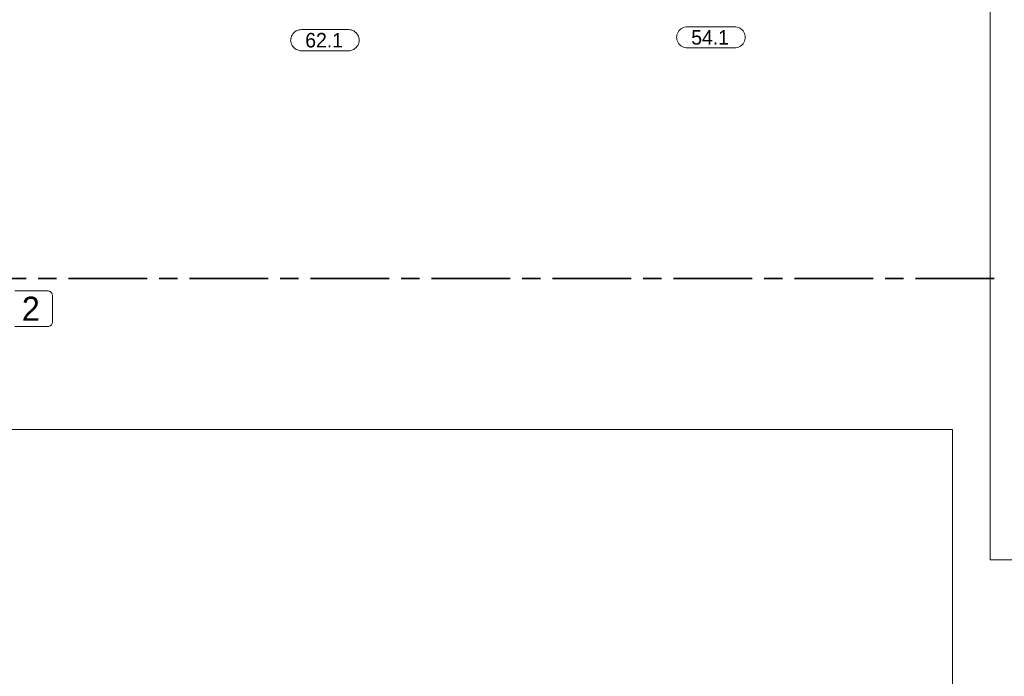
# Model space of a CAD drawing. Header units: millimetres. Extents: x 0 to 138, y 0 to 47.
# Tile 73 of 165: x 12.82 to 19.23, y 22.42 to 26.7. Entities that reach past the tile are written whole.
import ezdxf

# ---------------------------------------------------------------- set-up
doc = ezdxf.new("R2010")
doc.units = ezdxf.units.MM
doc.layers.add('PDF_Geomertry', color=7, linetype='Continuous')
doc.layers.add('PDF_Text', color=7, linetype='Continuous')
doc.styles.add('PDF Arial', font='txt')

msp = doc.modelspace()

# ---------------------------------------------------------------- linework, layer by layer
at = {"layer": 'PDF_Geomertry', "lineweight": 15}
for points in [[(43.1285, 22.4576), (43.1285, 23.1804), (19.139, 23.1804), (19.139, 27.7701), (19.1701, 27.7624), (19.1071, 27.7465), (19.1701, 27.7304), (19.1071, 27.7151), (19.1701, 27.6993), (19.1071, 27.6832), (19.139, 27.6757)], [(18.8938, 22.2063), (18.8938, 24.029), (3.7174, 24.029), (3.7174, 27.4618)]]:
    msp.add_lwpolyline(points, dxfattribs=at)
for points in [[(14.9626, 26.6318), (14.9724, 26.6313), (14.9812, 26.6299), (14.9896, 26.6271), (14.9979, 26.6229), (15.0057, 26.6174), (15.0126, 26.611), (15.0188, 26.604), (15.0238, 26.5965), (15.0279, 26.5882), (15.0312, 26.5799), (15.0326, 26.5707), (15.0335, 26.561), (15.0335, 26.5646), (15.0326, 26.5554), (15.0312, 26.5465), (15.0279, 26.5374), (15.0238, 26.529), (15.0188, 26.5215), (15.0126, 26.5146), (15.0057, 26.5082), (14.9979, 26.5035), (14.9896, 26.4993), (14.9812, 26.4965), (14.9724, 26.4943), (14.9626, 26.4938), (14.6576, 26.4938), (14.6488, 26.4943), (14.6396, 26.4965), (14.6307, 26.4993), (14.6224, 26.5035), (14.6146, 26.5082), (14.6076, 26.5146), (14.6015, 26.5215), (14.5965, 26.529), (14.5924, 26.5374), (14.5896, 26.5465), (14.5876, 26.5554), (14.5868, 26.5646), (14.5868, 26.561), (14.5876, 26.5707), (14.5896, 26.5799), (14.5924, 26.5882), (14.5965, 26.5965), (14.6015, 26.604), (14.6076, 26.611), (14.6146, 26.6174), (14.6224, 26.6229), (14.6307, 26.6271), (14.6396, 26.6299), (14.6488, 26.6313), (14.6576, 26.6318), (14.9626, 26.6318)], [(17.4743, 26.6507), (17.4835, 26.6507), (17.4924, 26.6485), (17.5015, 26.6457), (17.5099, 26.6415), (17.5174, 26.636), (17.5243, 26.6304), (17.5307, 26.6235), (17.5354, 26.616), (17.5396, 26.6076), (17.5424, 26.5985), (17.5446, 26.5896), (17.5451, 26.5804), (17.5451, 26.5832), (17.5446, 26.5743), (17.5424, 26.5651), (17.5396, 26.5563), (17.5354, 26.5479), (17.5307, 26.5401), (17.5243, 26.5332), (17.5174, 26.5271), (17.5099, 26.5221), (17.5015, 26.5179), (17.4924, 26.5151), (17.4835, 26.5132), (17.4743, 26.5124), (17.1696, 26.5124), (17.1604, 26.5132), (17.1507, 26.5151), (17.1424, 26.5179), (17.134, 26.5221), (17.1265, 26.5271), (17.1196, 26.5332), (17.1132, 26.5401), (17.1085, 26.5479), (17.1043, 26.5563), (17.1007, 26.5651), (17.0993, 26.5743), (17.0988, 26.5832), (17.0988, 26.5804), (17.0993, 26.5896), (17.1007, 26.5985), (17.1043, 26.6076), (17.1085, 26.616), (17.1132, 26.6235), (17.1196, 26.6304), (17.1265, 26.636), (17.134, 26.6415), (17.1424, 26.6457), (17.1507, 26.6485), (17.1604, 26.6507), (17.1696, 26.6507), (17.4743, 26.6507)]]:
    msp.add_lwpolyline(points, close=True, dxfattribs=at)
at = {"layer": 'PDF_Geomertry', "lineweight": 35}
for points in [[(12.866, 25.0132), (12.3543, 25.0132)], [(13.0626, 25.0132), (12.9446, 25.0132)], [(13.6529, 25.0132), (13.141, 25.0132)], [(13.8501, 25.0132), (13.7321, 25.0132)], [(14.4404, 25.0132), (13.9285, 25.0132)], [(14.6376, 25.0132), (14.5196, 25.0132)], [(15.2279, 25.0132), (14.716, 25.0132)], [(15.4251, 25.0132), (15.3062, 25.0132)], [(16.0154, 25.0132), (15.5035, 25.0132)], [(16.2118, 25.0132), (16.0938, 25.0132)], [(16.8029, 25.0132), (16.291, 25.0132)], [(16.9993, 25.0132), (16.8813, 25.0132)], [(17.5904, 25.0132), (17.0785, 25.0132)], [(17.7868, 25.0132), (17.6687, 25.0132)], [(18.3771, 25.0132), (17.8654, 25.0132)], [(18.5743, 25.0132), (18.4563, 25.0132)], [(19.1646, 25.0132), (18.6529, 25.0132)]]:
    msp.add_lwpolyline(points, dxfattribs=at)
at = {"layer": 'PDF_Geomertry', "lineweight": 9}
msp.add_lwpolyline([(12.7924, 24.9318), (13.0063, 24.9318), (13.0063, 24.9318), (13.0099, 24.9313), (13.014, 24.9304), (13.0182, 24.929), (13.0215, 24.9271), (13.0251, 24.9249), (13.0285, 24.9221), (13.0307, 24.9193), (13.0335, 24.916), (13.0349, 24.9124), (13.0362, 24.9082), (13.0368, 24.904), (13.0376, 24.8999), (13.0376, 24.7304), (13.0368, 24.7263), (13.0362, 24.7221), (13.0349, 24.7188), (13.0335, 24.7146), (13.0307, 24.711), (13.0285, 24.7082), (13.0251, 24.7054), (13.0215, 24.7035), (13.0182, 24.7012), (13.014, 24.6999), (13.0099, 24.6993), (13.0063, 24.6993), (12.7924, 24.6993)], dxfattribs=at)

# ---------------------------------------------------------------- texts
at = {"layer": 'PDF_Text', "attachment_point": 7, "style": 'PDF Arial'}
for s, insert, char_height in [('54.1', (17.1938, 26.533), 0.09445), ('62.1', (14.6821, 26.5144), 0.09445), ('2', (12.8382, 24.7368), 0.1573)]:
    msp.add_mtext(s, dxfattribs=dict(at, insert=insert, char_height=char_height))

doc.saveas('drawing.dxf')
